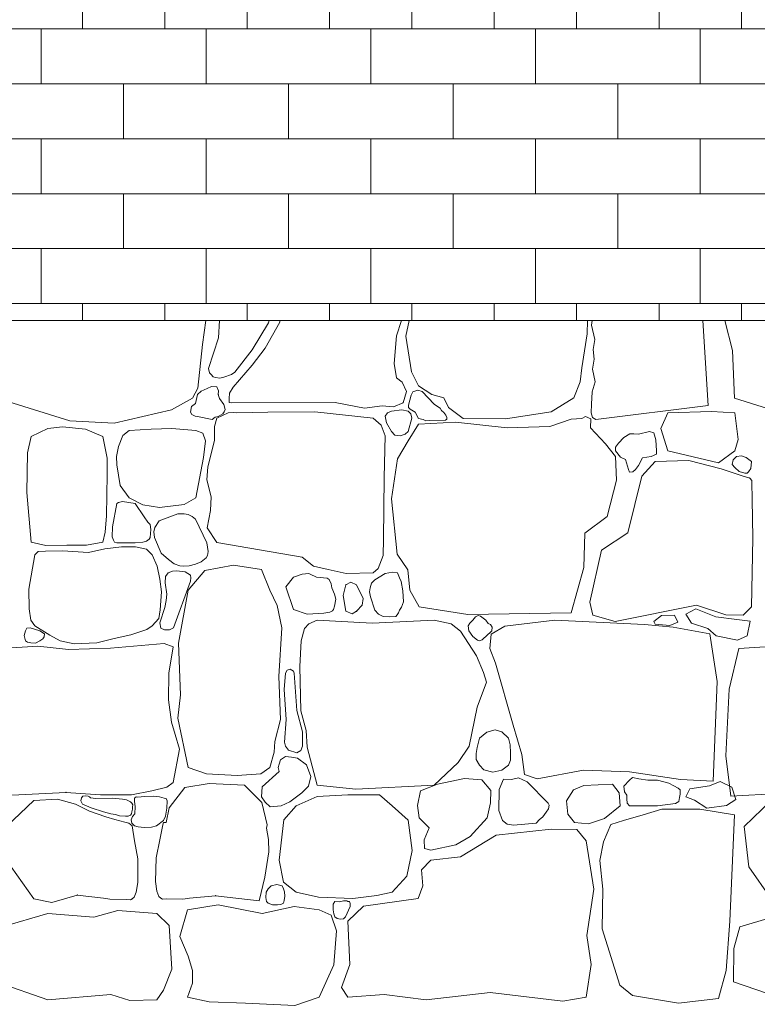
# Model space of a CAD drawing. Header units: millimetres. Extents: x 16408 to 141596, y -21057 to 26364.
# Tile 109 of 138: x 62148 to 63048, y -3564 to -2363. Entities that reach past the tile are written whole.
import ezdxf

# ---------------------------------------------------------------- set-up
doc = ezdxf.new("R2010")
doc.units = ezdxf.units.MM
doc.header["$MEASUREMENT"] = 0
doc.linetypes.add('Wipeout_Contour', pattern=[1000, 0, -1000])
doc.layers.add('0_Nr_pióra__101', color=7, linetype='Continuous', lineweight=5, true_color=0xb2b2b2)
doc.layers.add('_elementy3d_Nr_pióra__101', color=7, linetype='Continuous', lineweight=5, true_color=0xb2b2b2)
doc.layers.add('_elementy3d', color=7, linetype='Continuous')

# ---------------------------------------------------------------- blocks, each defined once
blk = doc.blocks.new('*X6')
at = {"layer": '_elementy3d_Nr_pióra__101', "color": 253, "linetype": 'Continuous', "lineweight": 5, "true_color": 0xb2b2b2}
for p, q in [((62374.9, -2730), (62370.9, -2759.6)), ((62391.4, -2730), (62390.2, -2751.2)), ((62431.3, -2766.1), (62451.4, -2733.1)), ((62465.3, -2732.1), (62447.2, -2763.8)), ((62451.4, -2733.1), (62452.1, -2730)), ((62465.4, -2730), (62465.3, -2732.1)), ((62607.7, -2748.7), (62613.8, -2730)), ((62623.2, -2730), (62619.1, -2749.2)), ((62840.3, -2746.5), (62840.7, -2730)), ((62846.5, -2730), (62845.6, -2735.7)), ((62845.6, -2735.7), (62849.6, -2753.2)), ((62987.8, -2833.7), (62981.5, -2730)), ((63017.7, -2766.7), (63008.3, -2730)), ((62604.7, -2782.7), (62607.7, -2748.7)), ((62619.1, -2749.2), (62626, -2792.6)), ((62833.8, -2787.9), (62840.3, -2746.5)), ((62370.9, -2759.6), (62365.2, -2812.6)), ((62390.2, -2751.2), (62378.2, -2788.6)), ((62849.6, -2753.2), (62847.7, -2765.4)), ((62410.3, -2793.1), (62431.3, -2766.1)), ((62447.2, -2763.8), (62431.3, -2784.7)), ((62847.7, -2765.4), (62848.8, -2777.2)), ((63020, -2824.8), (63017.7, -2766.7)), ((62431.3, -2784.7), (62408.3, -2811.4)), ((62607.4, -2800), (62604.7, -2782.7)), ((62848.8, -2777.2), (62846.6, -2789.7)), ((62378.2, -2788.6), (62379.5, -2793.9)), ((62379.5, -2793.9), (62381.6, -2796)), ((62381.6, -2796), (62383.8, -2799)), ((62396.7, -2799.3), (62406.4, -2795.9)), ((62406.4, -2795.9), (62410.3, -2793.1)), ((62626, -2792.6), (62634.4, -2809.9)), ((62831.8, -2805.2), (62833.8, -2787.9)), ((62846.6, -2789.7), (62850, -2804.9)), ((62383.8, -2799), (62386.6, -2799.6)), ((62386.6, -2799.6), (62392.2, -2800.6)), ((62392.2, -2800.6), (62396.7, -2799.3)), ((62614.4, -2805.5), (62607.4, -2800)), ((62619.6, -2816.9), (62614.4, -2805.5)), ((62634.4, -2809.9), (62650.5, -2820.6)), ((62823.9, -2824.5), (62831.8, -2805.2)), ((62850, -2804.9), (62846.5, -2817.3)), ((62365.2, -2812.6), (62358.5, -2825)), ((62364.7, -2820.6), (62362.2, -2831.4)), ((62369.3, -2816.2), (62364.7, -2820.6)), ((62376.4, -2813), (62369.3, -2816.2)), ((62381.7, -2810.8), (62376.4, -2813)), ((62388.2, -2810.9), (62381.7, -2810.8)), ((62390.3, -2815.8), (62388.2, -2810.9)), ((62390, -2820.6), (62390.3, -2815.8)), ((62391.7, -2825.5), (62390, -2820.6)), ((62403.9, -2818.9), (62403.3, -2825.2)), ((62408.3, -2811.4), (62403.9, -2818.9)), ((62615.6, -2830.5), (62619.6, -2816.9)), ((62625.4, -2821.1), (62622.2, -2833.4)), ((62627.6, -2817.4), (62625.4, -2821.1)), ((62633.6, -2815.2), (62627.6, -2817.4)), ((62638.9, -2816.8), (62633.6, -2815.2)), ((62653.4, -2832.1), (62638.9, -2816.8)), ((62650.5, -2820.6), (62665.4, -2824.5)), ((62846.5, -2817.3), (62845.5, -2832.4)), ((62208.9, -2852.7), (62120, -2824.8)), ((62358.5, -2825), (62333, -2839.1)), ((62362.2, -2831.4), (62357.5, -2835.2)), ((62396.9, -2832.5), (62391.7, -2825.5)), ((62398.4, -2838.7), (62396.9, -2832.5)), ((62403.3, -2825.2), (62403.2, -2830.1)), ((62403.2, -2830.1), (62405.8, -2830.5)), ((62405.8, -2830.5), (62532.6, -2830.2)), ((62532.6, -2830.2), (62568.6, -2837.2)), ((62568.6, -2837.2), (62589.9, -2834.2)), ((62589.9, -2834.2), (62604, -2835.7)), ((62604, -2835.7), (62615.6, -2830.5)), ((62622.2, -2833.4), (62622.4, -2836.5)), ((62656.5, -2834.4), (62653.4, -2832.1)), ((62660.8, -2837.2), (62656.5, -2834.4)), ((62665.4, -2824.5), (62671.1, -2836.2)), ((62796.2, -2841.6), (62823.9, -2824.5)), ((62845.5, -2832.4), (62844.9, -2843)), ((62850.9, -2850.8), (62987.8, -2833.7)), ((63108.9, -2852.7), (63020, -2824.8)), ((62333, -2839.1), (62263.2, -2855.4)), ((62357.5, -2835.2), (62356.1, -2841.9)), ((62356.1, -2841.9), (62358, -2845)), ((62358, -2845), (62359.3, -2845.5)), ((62359.3, -2845.5), (62362, -2846.8)), ((62402.1, -2842.7), (62388.5, -2849.5)), ((62390, -2847.1), (62395.5, -2844.1)), ((62395.5, -2844.1), (62397.3, -2841.5)), ((62397.3, -2841.5), (62398.4, -2838.7)), ((62409, -2842.3), (62402.1, -2842.7)), ((62412.3, -2842.9), (62409, -2842.3)), ((62450.7, -2841.9), (62412.3, -2842.9)), ((62507.9, -2841.6), (62450.7, -2841.9)), ((62579.2, -2849.5), (62507.9, -2841.6)), ((62596.4, -2842.7), (62593.6, -2846.7)), ((62601.5, -2840.6), (62596.4, -2842.7)), ((62614.1, -2839.3), (62601.5, -2840.6)), ((62621.6, -2840.6), (62614.1, -2839.3)), ((62625.2, -2844), (62621.6, -2840.6)), ((62622.4, -2836.5), (62624.3, -2838.2)), ((62624.3, -2838.2), (62630.4, -2841.9)), ((62626.1, -2849.4), (62625.2, -2844)), ((62630.4, -2841.9), (62634.3, -2849.9)), ((62662.3, -2839.9), (62660.8, -2837.2)), ((62665.4, -2842.6), (62662.3, -2839.9)), ((62667.7, -2845.8), (62665.4, -2842.6)), ((62668.9, -2848.5), (62667.7, -2845.8)), ((62671.1, -2836.2), (62688.7, -2849.8)), ((62740.7, -2850.3), (62796.2, -2841.6)), ((62844.9, -2843), (62846.6, -2848.6)), ((62938.6, -2843), (62930, -2862)), ((62992, -2841), (62938.6, -2843)), ((63020.3, -2843), (62992, -2841)), ((63024.4, -2875.2), (63020.3, -2843)), ((62263.2, -2855.4), (62208.9, -2852.7)), ((62362, -2846.8), (62364.7, -2847.1)), ((62364.7, -2847.1), (62382.5, -2851)), ((62382.5, -2851), (62386.4, -2848.1)), ((62388.5, -2849.5), (62385.6, -2859.5)), ((62386.4, -2848.1), (62390, -2847.1)), ((62588.8, -2858), (62579.2, -2849.5)), ((62593.8, -2871), (62588.8, -2858)), ((62593.6, -2846.7), (62595.4, -2855.1)), ((62595.4, -2855.1), (62601.5, -2865.4)), ((62621.6, -2865.4), (62626.1, -2849.4)), ((62634.4, -2856.5), (62621.6, -2877.1)), ((62634.3, -2849.9), (62639.9, -2851.1)), ((62679.5, -2854), (62634.4, -2856.5)), ((62639.9, -2851.1), (62643.2, -2852.4)), ((62643.2, -2852.4), (62648.1, -2852.1)), ((62648.1, -2852.1), (62667.5, -2851.6)), ((62667.5, -2851.6), (62669, -2850.4)), ((62669, -2850.4), (62668.9, -2848.5)), ((62742.4, -2861.2), (62679.5, -2854)), ((62688.7, -2849.8), (62740.7, -2850.3)), ((62820.7, -2850.5), (62794.7, -2859.5)), ((62833.8, -2849.7), (62820.7, -2850.5)), ((62838.2, -2847.4), (62833.8, -2849.7)), ((62844.6, -2850.1), (62838.2, -2847.4)), ((62844.2, -2861.2), (62844.6, -2850.1)), ((62846.6, -2848.6), (62850.9, -2850.8)), ((62182, -2862), (62161.7, -2871.6)), ((62200.2, -2859.9), (62182, -2862)), ((62228, -2862.7), (62200.2, -2859.9)), ((62249.4, -2871.6), (62228, -2862.7)), ((62273.7, -2870.3), (62268.2, -2884)), ((62281.2, -2864.5), (62273.7, -2870.3)), ((62308.1, -2862.7), (62281.2, -2864.5)), ((62333.4, -2861.8), (62308.1, -2862.7)), ((62362.6, -2864.5), (62333.4, -2861.8)), ((62371.3, -2867.7), (62362.6, -2864.5)), ((62374.5, -2876.9), (62371.3, -2867.7)), ((62385.6, -2859.5), (62385.3, -2876.6)), ((62601.5, -2865.4), (62605.5, -2870)), ((62605.5, -2870), (62612, -2870.7)), ((62612, -2870.7), (62618.1, -2868.8)), ((62618.1, -2868.8), (62621.6, -2865.4)), ((62794.7, -2859.5), (62742.4, -2861.2)), ((62862.6, -2880.8), (62844.2, -2861.2)), ((62892.4, -2868.4), (62885.1, -2873)), ((62897, -2868.3), (62892.4, -2868.4)), ((62902.7, -2868.9), (62897, -2868.3)), ((62916.1, -2865.4), (62902.7, -2868.9)), ((62921.7, -2867.3), (62916.1, -2865.4)), ((62923.9, -2875.6), (62921.7, -2867.3)), ((62930, -2862), (62938.6, -2889.1)), ((62161.7, -2871.6), (62157.4, -2891.7)), ((62254.6, -2898.3), (62249.4, -2871.6)), ((62372.1, -2897.5), (62374.5, -2876.9)), ((62385.3, -2876.6), (62377.2, -2908.7)), ((62592.5, -2921.5), (62593.8, -2871)), ((62621.6, -2877.1), (62608.7, -2898.8)), ((62874.9, -2895.9), (62862.6, -2880.8)), ((62878.4, -2879.7), (62874.9, -2884.9)), ((62885.1, -2873), (62878.4, -2879.7)), ((62924.8, -2889.2), (62923.9, -2875.6)), ((63020.3, -2889.1), (63024.4, -2875.2)), ((62157.4, -2891.7), (62156.4, -2940.2)), ((62268.2, -2884), (62266.1, -2896)), ((62874.9, -2884.9), (62874.9, -2889.1)), ((62874.9, -2889.1), (62880.8, -2896.7)), ((62918.3, -2895.9), (62924.6, -2893.3)), ((62924.6, -2893.3), (62924.8, -2889.2)), ((62938.6, -2889.1), (63000.5, -2903.8)), ((63000.5, -2903.8), (63020.3, -2889.1)), ((62254.4, -2918.1), (62254.6, -2898.3)), ((62266.1, -2896), (62266.3, -2906.2)), ((62266.3, -2906.2), (62270.4, -2931.3)), ((62362.6, -2946.4), (62372.1, -2897.5)), ((62608.7, -2898.8), (62601.5, -2947.6)), ((62875.9, -2924.8), (62874.9, -2895.9)), ((62880.8, -2896.7), (62886.8, -2899.7)), ((62886.8, -2899.7), (62890.5, -2912)), ((62902.8, -2907.1), (62907.7, -2897.7)), ((62923, -2902.3), (62907.1, -2920.1)), ((62907.7, -2897.7), (62918.3, -2895.9)), ((62964.1, -2900.8), (62923, -2902.3)), ((63003.7, -2911), (62964.1, -2900.8)), ((63017.2, -2905.8), (63018.2, -2900)), ((63020.3, -2909.6), (63017.2, -2905.8)), ((63018.2, -2900), (63022.6, -2896)), ((63022.6, -2896), (63028.6, -2895.2)), ((63028.6, -2895.2), (63034.2, -2897.2)), ((63034.2, -2897.2), (63040.8, -2902.3)), ((63040.8, -2902.3), (63039.7, -2910.8)), ((62253.7, -2968.3), (62254.4, -2918.1)), ((62377.2, -2908.7), (62376.1, -2924.4)), ((62890.5, -2912), (62891.9, -2915.3)), ((62891.9, -2915.3), (62895.8, -2914.8)), ((62895.8, -2914.8), (62899.3, -2912.1)), ((62899.3, -2912.1), (62902.8, -2907.1)), ((63030.5, -2920.1), (63003.7, -2911)), ((63025.8, -2914.2), (63020.3, -2909.6)), ((63032.5, -2916.6), (63025.8, -2914.2)), ((63035.5, -2916.3), (63032.5, -2916.6)), ((63037.1, -2914.6), (63035.5, -2916.3)), ((63039.7, -2910.8), (63037.1, -2914.6)), ((62376.1, -2924.4), (62381.6, -2945.4)), ((62591.8, -2996.8), (62592.5, -2921.5)), ((62864.8, -2969.2), (62875.9, -2924.8)), ((62907.1, -2920.1), (62889.8, -2989)), ((63038.5, -2922.4), (63030.5, -2920.1)), ((63041.1, -2925.4), (63038.5, -2922.4)), ((63041.1, -2927.8), (63041.1, -2925.4)), ((63041.4, -2948.1), (63041.1, -2927.8)), ((62156.4, -2940.2), (62161.7, -3000.4)), ((62270.4, -2931.3), (62281.2, -2946.4)), ((62266.3, -2953.6), (62261, -2982)), ((62268.2, -2952.3), (62266.3, -2953.6)), ((62273.3, -2950.9), (62268.2, -2952.3)), ((62288.9, -2953.6), (62273.3, -2950.9)), ((62281.2, -2946.4), (62298, -2955)), ((62299.5, -2969.6), (62288.9, -2953.6)), ((62318.5, -2958.3), (62348.6, -2954.7)), ((62348.6, -2954.7), (62362.6, -2946.4)), ((62381.6, -2945.4), (62380.7, -2961.8)), ((62601.5, -2947.6), (62608.4, -3015.2)), ((63042.4, -2995.9), (63041.4, -2948.1)), ((62298, -2955), (62318.5, -2958.3)), ((62340.9, -2966.2), (62317.9, -2974.6)), ((62348.5, -2965.9), (62340.9, -2966.2)), ((62353.3, -2967), (62348.5, -2965.9)), ((62380.7, -2961.8), (62376.4, -2983.3)), ((62252.2, -2988.4), (62253.7, -2968.3)), ((62304.1, -2976.1), (62299.5, -2969.6)), ((62306.9, -2979.2), (62304.1, -2976.1)), ((62317.9, -2974.6), (62312.6, -2982.7)), ((62358.4, -2969.2), (62353.3, -2967)), ((62362.5, -2972.6), (62358.4, -2969.2)), ((62376, -3001.2), (62362.5, -2972.6)), ((62837.3, -2989.5), (62864.8, -2969.2)), ((62249.4, -3000.4), (62252.2, -2988.4)), ((62261, -2982), (62260.8, -2994.1)), ((62307.8, -2985.2), (62306.9, -2979.2)), ((62307, -2995), (62307.8, -2985.2)), ((62312.6, -2982.7), (62311.4, -2988.1)), ((62311.4, -2988.1), (62312.3, -2994.8)), ((62376.4, -2983.3), (62388.5, -3001.1)), ((62836.3, -3031.3), (62837.3, -2989.5)), ((62889.8, -2989), (62857.6, -3010.5)), ((62161.7, -3000.4), (62179.9, -3004.5)), ((62229.5, -3004.1), (62249.4, -3000.4)), ((62260.8, -2994.1), (62262.3, -2998.3)), ((62262.3, -2998.3), (62263.3, -3000.7)), ((62263.3, -3000.7), (62266.3, -3001.2)), ((62266.3, -3001.2), (62288.9, -3001.2)), ((62288.9, -3001.2), (62298.2, -3000.5)), ((62298.2, -3000.5), (62302.6, -2999.4)), ((62302.6, -2999.4), (62305.8, -2997)), ((62305.8, -2997), (62307, -2995)), ((62312.3, -2994.8), (62320.6, -3014)), ((62377.7, -3012.1), (62376, -3001.2)), ((62388.5, -3001.1), (62492.5, -3018.8)), ((62591.3, -3016.9), (62591.8, -2996.8)), ((63040.9, -3079.4), (63042.4, -2995.9)), ((62170.2, -3011.9), (62166.4, -3016.1)), ((62179.2, -3011.6), (62170.2, -3011.9)), ((62200, -3011.3), (62179.2, -3011.6)), ((62179.9, -3004.5), (62205.4, -3004.2)), ((62231.8, -3013.3), (62200, -3011.3)), ((62205.4, -3004.2), (62229.5, -3004.1)), ((62251.8, -3008.9), (62231.8, -3013.3)), ((62272.2, -3006.1), (62251.8, -3008.9)), ((62289.2, -3006.4), (62272.2, -3006.1)), ((62302.4, -3009.3), (62289.2, -3006.4)), ((62309.6, -3016.1), (62302.4, -3009.3)), ((62320.6, -3014), (62329.5, -3021.6)), ((62377.1, -3016.8), (62377.7, -3012.1)), ((62857.6, -3010.5), (62843.5, -3073.7)), ((62166.4, -3016.1), (62159.1, -3058)), ((62315.4, -3029.8), (62309.6, -3016.1)), ((62329.5, -3021.6), (62336.4, -3027)), ((62362.2, -3027.5), (62369.4, -3024.4)), ((62369.4, -3024.4), (62375.4, -3019.5)), ((62375.4, -3019.5), (62377.1, -3016.8)), ((62492.5, -3018.8), (62506.3, -3029.7)), ((62585.3, -3032.7), (62591.3, -3016.9)), ((62608.4, -3015.2), (62621.3, -3034.3)), ((62318.8, -3045.8), (62315.4, -3029.8)), ((62329, -3038.2), (62325.9, -3042.5)), ((62334.3, -3036), (62329, -3038.2)), ((62339, -3035.4), (62334.3, -3036)), ((62336.4, -3027), (62343.2, -3029.5)), ((62349.6, -3036.6), (62339, -3035.4)), ((62343.2, -3029.5), (62347.4, -3029.9)), ((62347.4, -3029.9), (62354.6, -3029.3)), ((62356.4, -3041), (62349.6, -3036.6)), ((62373.9, -3035.1), (62353.3, -3059.3)), ((62354.6, -3029.3), (62362.2, -3027.5)), ((62408.6, -3028.6), (62373.9, -3035.1)), ((62442.7, -3034.1), (62408.6, -3028.6)), ((62452.9, -3059.3), (62442.7, -3034.1)), ((62506.3, -3029.7), (62524.1, -3033.9)), ((62524.1, -3033.9), (62546.1, -3038.9)), ((62546.1, -3038.9), (62579.2, -3037.8)), ((62579.2, -3037.8), (62585.3, -3032.7)), ((62602.7, -3037), (62593.9, -3039)), ((62608.9, -3037.9), (62602.7, -3037)), ((62611.4, -3044), (62608.9, -3037.9)), ((62621.3, -3034.3), (62623.8, -3059.3)), ((62820.7, -3086.8), (62836.3, -3031.3)), ((62320.7, -3061), (62318.8, -3045.8)), ((62325.9, -3042.5), (62325.2, -3050.2)), ((62325.2, -3050.2), (62327.5, -3064.2)), ((62335.5, -3105.1), (62356.3, -3048.1)), ((62356.3, -3048.1), (62356.7, -3043.9)), ((62356.7, -3043.9), (62356.4, -3041)), ((62481.9, -3043.2), (62472.7, -3054.9)), ((62492.4, -3039.6), (62481.9, -3043.2)), ((62500.4, -3039), (62492.4, -3039.6)), ((62502.2, -3039.8), (62500.4, -3039)), ((62510.1, -3043.2), (62502.2, -3039.8)), ((62523, -3044.7), (62510.1, -3043.2)), ((62525.5, -3046), (62523, -3044.7)), ((62527.8, -3051.4), (62525.5, -3046)), ((62551.9, -3049.4), (62545.8, -3052.6)), ((62558.9, -3052.6), (62551.9, -3049.4)), ((62577.1, -3050.7), (62575.6, -3056.1)), ((62581.2, -3046.5), (62577.1, -3050.7)), ((62593.9, -3039), (62581.2, -3046.5)), ((62613.2, -3048.6), (62611.4, -3044)), ((62615.3, -3059.9), (62613.2, -3048.6)), ((62159.1, -3058), (62159.5, -3081.8)), ((62319.1, -3083.1), (62320.7, -3061)), ((62353.3, -3059.3), (62341.7, -3123.7)), ((62462.1, -3077.9), (62452.9, -3059.3)), ((62472.7, -3054.9), (62481.9, -3082.6)), ((62528.7, -3056.1), (62527.8, -3051.4)), ((62531.8, -3064.2), (62528.7, -3056.1)), ((62545.8, -3052.6), (62542.6, -3065.8)), ((62566.8, -3069.5), (62558.9, -3052.6)), ((62575.6, -3056.1), (62574.8, -3061.3)), ((62574.8, -3061.3), (62575.7, -3067.3)), ((62615.9, -3073.2), (62615.3, -3059.9)), ((62623.8, -3059.3), (62635.4, -3079.6)), ((62326.4, -3071.6), (62324.8, -3080.2)), ((62327.5, -3064.2), (62326.4, -3071.6)), ((62533.4, -3070.2), (62531.8, -3064.2)), ((62532.1, -3078.6), (62533.4, -3070.2)), ((62542.6, -3065.8), (62545.8, -3084.8)), ((62565.6, -3077.4), (62566.8, -3069.5)), ((62575.7, -3067.3), (62581.2, -3083.6)), ((62613.6, -3079.8), (62615.9, -3073.2)), ((62843.5, -3073.7), (62847.2, -3089.8)), ((62159.5, -3081.8), (62161.5, -3095.7)), ((62317.5, -3093.6), (62319.1, -3083.1)), ((62324.8, -3080.2), (62318.7, -3099)), ((62467.8, -3105.1), (62462.1, -3077.9)), ((62481.9, -3082.6), (62498.7, -3088.3)), ((62519, -3087.1), (62526.2, -3085.8)), ((62526.2, -3085.8), (62529.6, -3084.5)), ((62529.6, -3084.5), (62530.7, -3082.6)), ((62530.7, -3082.6), (62532.1, -3078.6)), ((62545.8, -3084.8), (62553.6, -3088.1)), ((62553.6, -3088.1), (62558.9, -3084.8)), ((62558.9, -3084.8), (62565.6, -3077.4)), ((62581.2, -3083.6), (62585.8, -3088.6)), ((62610.2, -3086.9), (62611.4, -3083.6)), ((62611.4, -3083.6), (62613.6, -3079.8)), ((62635.4, -3079.6), (62694.6, -3088.8)), ((62694.6, -3088.8), (62820.7, -3086.8)), ((62874.4, -3097.2), (62973.5, -3077.4)), ((62972.6, -3082.1), (62960.5, -3088.3)), ((62997.3, -3091.6), (62972.6, -3082.1)), ((62973.5, -3077.4), (63009.2, -3089.3)), ((63030.5, -3089.8), (63040.9, -3079.4)), ((62161.5, -3095.7), (62166.4, -3102.6)), ((62309.6, -3102.6), (62317.5, -3093.6)), ((62498.7, -3088.3), (62519, -3087.1)), ((62510.6, -3095.7), (62500.7, -3100.2)), ((62578, -3099.5), (62510.6, -3095.7)), ((62653.4, -3095.7), (62578, -3099.5)), ((62585.8, -3088.6), (62591.1, -3091.4)), ((62591.1, -3091.4), (62598.5, -3091.5)), ((62598.5, -3091.5), (62606.7, -3091.3)), ((62606.7, -3091.3), (62608.4, -3089.3)), ((62608.4, -3089.3), (62610.2, -3086.9)), ((62674.1, -3100.2), (62653.4, -3095.7)), ((62700.6, -3095.7), (62697, -3099.4)), ((62703.9, -3091.5), (62700.6, -3095.7)), ((62707.1, -3090.1), (62703.9, -3091.5)), ((62710.2, -3090.8), (62707.1, -3090.1)), ((62716.7, -3095.7), (62710.2, -3090.8)), ((62719.4, -3099.7), (62716.7, -3095.7)), ((62800.9, -3095.7), (62739.7, -3102.9)), ((62910.1, -3101.2), (62800.9, -3095.7)), ((62847.2, -3089.8), (62874.4, -3097.2)), ((62921.7, -3097.5), (62930.8, -3090.1)), ((62923.2, -3100.7), (62921.7, -3097.5)), ((62930.8, -3090.1), (62946.7, -3089.5)), ((62950.8, -3098.3), (62941.1, -3102.2)), ((62946.7, -3089.5), (62950.8, -3098.3)), ((62960.5, -3088.3), (62967.6, -3099.5)), ((63022.7, -3095.1), (62997.3, -3091.6)), ((63009.2, -3089.3), (63030.5, -3089.8)), ((63039.1, -3096.9), (63022.7, -3095.1)), ((63035.3, -3114.8), (63039.1, -3096.9)), ((62154.9, -3108.7), (62153.2, -3114.3)), ((62156.6, -3105.7), (62154.9, -3108.7)), ((62160.6, -3105), (62156.6, -3105.7)), ((62172.3, -3108.7), (62160.6, -3105)), ((62166.4, -3102.6), (62184.7, -3114.2)), ((62177.9, -3112.4), (62172.3, -3108.7)), ((62283.5, -3113.6), (62303, -3107.3)), ((62303, -3107.3), (62309.6, -3102.6)), ((62318.7, -3099), (62320.1, -3105.4)), ((62320.1, -3105.4), (62324.4, -3107.7)), ((62324.4, -3107.7), (62330.5, -3107.4)), ((62330.5, -3107.4), (62335.5, -3105.1)), ((62464, -3164.3), (62467.8, -3105.1)), ((62495.5, -3106.1), (62491.3, -3121)), ((62500.7, -3100.2), (62495.5, -3106.1)), ((62685.5, -3109.1), (62674.1, -3100.2)), ((62705, -3139.1), (62685.5, -3109.1)), ((62697, -3099.4), (62694.9, -3102.7)), ((62694.9, -3102.7), (62696, -3108.9)), ((62696, -3108.9), (62700.6, -3115.6)), ((62716.7, -3115.6), (62723.7, -3108.7)), ((62722.4, -3101.2), (62719.4, -3099.7)), ((62724.3, -3104.4), (62722.4, -3101.2)), ((62739.7, -3102.9), (62723.1, -3112.8)), ((62723.7, -3108.7), (62724.3, -3104.4)), ((62945, -3104.4), (62910.1, -3101.2)), ((62941.1, -3102.2), (62923.2, -3100.7)), ((62989.8, -3112.3), (62945, -3104.4)), ((62967.6, -3099.5), (62987.3, -3106)), ((62987.3, -3106), (62997.6, -3114.8)), ((62153.2, -3114.3), (62154.9, -3120.9)), ((62154.9, -3120.9), (62157.3, -3122.6)), ((62157.3, -3122.6), (62161.3, -3123.5)), ((62167.2, -3123.8), (62172.3, -3120.9)), ((62172.3, -3120.9), (62176, -3118.7)), ((62176, -3118.7), (62177.6, -3116)), ((62177.6, -3116), (62177.9, -3112.4)), ((62184.7, -3114.2), (62197, -3120.9)), ((62197, -3120.9), (62214.1, -3124.8)), ((62242, -3123.3), (62262.9, -3118.1)), ((62262.9, -3118.1), (62283.5, -3113.6)), ((62491.3, -3121), (62489.6, -3152.2)), ((62700.6, -3115.6), (62706.2, -3120)), ((62706.2, -3120), (62709, -3120.8)), ((62709, -3120.8), (62711.9, -3119.9)), ((62711.9, -3119.9), (62714, -3117.8)), ((62714, -3117.8), (62716.7, -3115.6)), ((62723.1, -3112.8), (62721.4, -3130.4)), ((62998.8, -3170.5), (62989.8, -3112.3)), ((62997.6, -3114.8), (63023.5, -3120.1)), ((63023.5, -3120.1), (63035.3, -3114.8)), ((62169.9, -3127.4), (62125.1, -3130.1)), ((62161.3, -3123.5), (62167.2, -3123.8)), ((62207.2, -3131.6), (62169.9, -3127.4)), ((62258.8, -3129.9), (62207.2, -3131.6)), ((62214.1, -3124.8), (62242, -3123.3)), ((62324, -3124.2), (62258.8, -3129.9)), ((62334.9, -3128.3), (62324, -3124.2)), ((62329.8, -3160.4), (62334.9, -3128.3)), ((62341.7, -3123.7), (62344.2, -3186.9)), ((62721.4, -3130.4), (62728.4, -3148)), ((63025.1, -3130.1), (63013.4, -3179.9)), ((63069.9, -3127.4), (63025.1, -3130.1)), ((62713.7, -3159.4), (62705, -3139.1)), ((62474.1, -3156.9), (62472.2, -3160.4)), ((62478, -3155.5), (62474.1, -3156.9)), ((62481.8, -3158), (62478, -3155.5)), ((62482.9, -3160.4), (62481.8, -3158)), ((62489.6, -3152.2), (62490.8, -3206.5)), ((62728.4, -3148), (62749.9, -3223.8)), ((62329.3, -3192.9), (62329.8, -3160.4)), ((62466, -3216.9), (62464, -3164.3)), ((62472.2, -3160.4), (62470.4, -3180.5)), ((62486, -3205.8), (62482.9, -3160.4)), ((62717.2, -3171.3), (62713.7, -3159.4)), ((62994.1, -3292.1), (62998.8, -3170.5)), ((62470.4, -3180.5), (62473.1, -3217.1)), ((62705.8, -3201.7), (62717.2, -3171.3)), ((63013.4, -3179.9), (63009.5, -3261.3)), ((62333.1, -3220.1), (62329.3, -3192.9)), ((62344.2, -3186.9), (62340.7, -3215.4)), ((62492.8, -3231.9), (62486, -3205.8)), ((62490.8, -3206.5), (62497.5, -3230.2)), ((62696.4, -3249.3), (62705.8, -3201.7)), ((62340.7, -3215.4), (62353.3, -3275.3)), ((62459.3, -3243.9), (62466, -3216.9)), ((62473.1, -3217.1), (62471, -3244.7)), ((62337.3, -3235.3), (62333.1, -3220.1)), ((62497.5, -3230.2), (62498.7, -3250.8)), ((62727.9, -3229.4), (62717.6, -3232.3)), ((62736.1, -3231.9), (62727.9, -3229.4)), ((62749.9, -3223.8), (62760.3, -3259.5)), ((62342.6, -3253.3), (62337.3, -3235.3)), ((62492.7, -3249.3), (62492.8, -3231.9)), ((62708.9, -3239.5), (62706.1, -3251.1)), ((62717.6, -3232.3), (62708.9, -3239.5)), ((62744.1, -3239.5), (62736.1, -3231.9)), ((62746.4, -3248), (62744.1, -3239.5)), ((62334.9, -3293.6), (62342.6, -3253.3)), ((62458.1, -3256.7), (62459.3, -3243.9)), ((62471, -3244.7), (62472.2, -3249.3)), ((62472.2, -3249.3), (62475.9, -3254.4)), ((62475.9, -3254.4), (62485.9, -3257.5)), ((62485.9, -3257.5), (62491, -3254.9)), ((62491, -3254.9), (62492.7, -3249.3)), ((62498.7, -3250.8), (62510.6, -3297.1)), ((62683, -3269.4), (62696.4, -3249.3)), ((62706.1, -3251.1), (62704.9, -3258.4)), ((62746.7, -3257.4), (62746.4, -3248)), ((62452.9, -3275.3), (62458.1, -3256.7)), ((62466.2, -3266), (62464.4, -3271.4)), ((62472.2, -3262), (62466.2, -3266)), ((62479.6, -3262.9), (62472.2, -3262)), ((62486.6, -3264), (62479.6, -3262.9)), ((62497.7, -3272.3), (62486.6, -3264)), ((62704.9, -3258.4), (62704.8, -3265.9)), ((62704.8, -3265.9), (62708.9, -3272.6)), ((62744.1, -3272.6), (62746.7, -3266.4)), ((62746.7, -3266.4), (62746.7, -3257.4)), ((62760.3, -3259.5), (62763.7, -3284)), ((63009.5, -3261.3), (63015.5, -3310.3)), ((62353.3, -3275.3), (62375.6, -3283)), ((62442, -3283), (62452.9, -3275.3)), ((62464.4, -3271.4), (62463, -3275.6)), ((62463, -3275.6), (62464.4, -3280.5)), ((62503, -3286.3), (62497.7, -3272.3)), ((62653.4, -3297.1), (62683, -3269.4)), ((62708.9, -3272.6), (62714.1, -3278.2)), ((62714.1, -3278.2), (62725.2, -3281)), ((62725.2, -3281), (62735.9, -3278.9)), ((62735.9, -3278.9), (62744.1, -3272.6)), ((62779.3, -3289.2), (62835.8, -3278.8)), ((62835.8, -3278.8), (62892, -3280.8)), ((62375.6, -3283), (62413.3, -3285.2)), ((62413.3, -3285.2), (62442, -3283)), ((62464.4, -3280.5), (62443.6, -3299)), ((62500.2, -3298.4), (62503, -3286.3)), ((62690.4, -3288.9), (62657.5, -3295.9)), ((62711.5, -3290.7), (62690.4, -3288.9)), ((62722.6, -3303.5), (62711.5, -3290.7)), ((62738.2, -3289.9), (62732.7, -3302.3)), ((62747.9, -3290.3), (62738.2, -3289.9)), ((62756.6, -3288), (62747.9, -3290.3)), ((62767, -3293.1), (62756.6, -3288)), ((62763.7, -3284), (62779.3, -3289.2)), ((62892, -3290.9), (62885.1, -3298.1)), ((62892, -3280.8), (62954.2, -3290.2)), ((62895.6, -3287.5), (62892, -3290.9)), ((62903.4, -3289.4), (62895.6, -3287.5)), ((62914.1, -3291.1), (62903.4, -3289.4)), ((62926.2, -3290.9), (62914.1, -3291.1)), ((62939.9, -3294.5), (62926.2, -3290.9)), ((62954.2, -3290.2), (62994.1, -3292.1)), ((62309.1, -3304), (62327.3, -3299.6)), ((62327.3, -3299.6), (62334.9, -3293.6)), ((62330.2, -3324.5), (62349.1, -3299.8)), ((62349.1, -3299.8), (62379.1, -3295.1)), ((62379.1, -3295.1), (62422.2, -3297.1)), ((62422.2, -3297.1), (62443.2, -3318.1)), ((62443.6, -3299), (62443, -3311.2)), ((62492.2, -3306.2), (62500.2, -3298.4)), ((62510.6, -3297.1), (62557.9, -3302.1)), ((62557.9, -3302.1), (62653.4, -3297.1)), ((62657.5, -3295.9), (62636.9, -3304)), ((62732.7, -3302.3), (62732.3, -3327.8)), ((62792.7, -3318.9), (62767, -3293.1)), ((62823.4, -3302.8), (62815.1, -3316.2)), ((62836.3, -3297.3), (62823.4, -3302.8)), ((62871, -3295.9), (62836.3, -3297.3)), ((62879.1, -3306.5), (62871, -3295.9)), ((62885.1, -3298.1), (62885.7, -3305.2)), ((62945.8, -3297.8), (62939.9, -3294.5)), ((62951.4, -3300.5), (62945.8, -3297.8)), ((62953.5, -3302.9), (62951.4, -3300.5)), ((62953.5, -3308), (62953.5, -3302.9)), ((62960.6, -3311.2), (62965.3, -3301.4)), ((62965.3, -3301.4), (62989.5, -3297.8)), ((62989.5, -3297.8), (63002.5, -3292.4)), ((63002.5, -3292.4), (63016.9, -3299.6)), ((63016.9, -3299.6), (63021.6, -3314.4)), ((62115.5, -3310.3), (62204.2, -3305.8)), ((62194.1, -3314.2), (62164.9, -3315.8)), ((62215.9, -3320.1), (62194.1, -3314.2)), ((62204.2, -3305.8), (62246.4, -3309)), ((62223.2, -3312.4), (62222.6, -3316.3)), ((62225, -3310.3), (62223.2, -3312.4)), ((62228.6, -3310), (62225, -3310.3)), ((62231.2, -3310.5), (62228.6, -3310)), ((62233.1, -3311.4), (62231.2, -3310.5)), ((62234.2, -3312.6), (62233.1, -3311.4)), ((62240.6, -3313.1), (62234.2, -3312.6)), ((62260.5, -3313), (62240.6, -3313.1)), ((62246.4, -3309), (62284.1, -3309)), ((62273.3, -3314.2), (62260.5, -3313)), ((62278.3, -3315), (62273.3, -3314.2)), ((62282.9, -3317.2), (62278.3, -3315)), ((62284.1, -3309), (62309.1, -3304)), ((62288, -3313), (62287.8, -3316.8)), ((62289.8, -3311.3), (62288, -3313)), ((62292.1, -3311.5), (62289.8, -3311.3)), ((62300, -3310.9), (62292.1, -3311.5)), ((62311.2, -3310.4), (62300, -3310.9)), ((62318.5, -3311.1), (62311.2, -3310.4)), ((62324, -3313), (62318.5, -3311.1)), ((62326.4, -3313.4), (62324, -3313)), ((62327.6, -3316), (62326.4, -3313.4)), ((62443, -3311.2), (62447.3, -3317.8)), ((62477.6, -3317.5), (62492.2, -3306.2)), ((62510.6, -3310.7), (62485.3, -3322.4)), ((62548.2, -3308.7), (62510.6, -3310.7)), ((62586.9, -3309), (62548.2, -3308.7)), ((62602.2, -3322.4), (62586.9, -3309)), ((62636.9, -3304), (62633.2, -3322)), ((62722.4, -3318.4), (62722.6, -3303.5)), ((62880.5, -3322.1), (62879.1, -3306.5)), ((62885.7, -3305.2), (62888.6, -3309.4)), ((62888.6, -3309.4), (62888.5, -3313.7)), ((62888.5, -3313.7), (62889, -3318.8)), ((62951.9, -3316.8), (62953, -3311.9)), ((62953, -3311.9), (62953.5, -3308)), ((62971, -3315.5), (62960.6, -3311.2)), ((63021.6, -3314.4), (63010.4, -3322)), ((63015.5, -3310.3), (63104.2, -3305.8)), ((62164.9, -3315.8), (62131.6, -3347.5)), ((62233, -3328.9), (62215.9, -3320.1)), ((62222.6, -3316.3), (62224.3, -3320.1)), ((62224.3, -3320.1), (62235, -3324.6)), ((62235, -3324.6), (62250.1, -3329.4)), ((62284.8, -3318.9), (62282.9, -3317.2)), ((62284.7, -3329.6), (62285.4, -3326.3)), ((62285.9, -3321.1), (62284.8, -3318.9)), ((62285.4, -3326.3), (62285.6, -3323.6)), ((62285.6, -3323.6), (62285.9, -3321.1)), ((62287.8, -3316.8), (62288.9, -3322.9)), ((62288.9, -3322.9), (62288.3, -3331.9)), ((62325.6, -3335), (62327.2, -3325)), ((62326.4, -3342.4), (62330.2, -3324.5)), ((62327.2, -3325), (62327.6, -3316)), ((62443.2, -3318.1), (62449.6, -3345.5)), ((62447.3, -3317.8), (62453.3, -3323.4)), ((62453.3, -3323.4), (62467, -3322.4)), ((62467, -3322.4), (62477.6, -3317.5)), ((62485.3, -3322.4), (62470.2, -3339.5)), ((62621.6, -3339.7), (62602.2, -3322.4)), ((62633.2, -3322), (62635.2, -3337)), ((62718.1, -3336.8), (62722.4, -3318.4)), ((62790.2, -3329.9), (62793.1, -3325.7)), ((62793.7, -3321.5), (62792.7, -3318.9)), ((62793.1, -3325.7), (62793.7, -3321.5)), ((62815.1, -3316.2), (62816.7, -3332.3)), ((62861.3, -3337.5), (62880.5, -3322.1)), ((62889, -3318.8), (62892, -3322.1)), ((62892, -3322.1), (62926.2, -3322.1)), ((62931.4, -3326.3), (62908.6, -3333.3)), ((62926.2, -3322.1), (62948, -3319.4)), ((62954.4, -3326.3), (62931.4, -3326.3)), ((62948, -3319.4), (62951.9, -3316.8)), ((62977.5, -3326.3), (62954.4, -3326.3)), ((62986.2, -3324.9), (62971, -3315.5)), ((63020.1, -3333.4), (62977.5, -3326.3)), ((63010.4, -3322), (62986.2, -3324.9)), ((63064.9, -3315.8), (63031.6, -3347.5)), ((62253, -3335.7), (62233, -3328.9)), ((62250.1, -3329.4), (62259.1, -3331.9)), ((62264, -3339.1), (62253, -3335.7)), ((62259.1, -3331.9), (62264.8, -3332.8)), ((62275.9, -3342.2), (62264, -3339.1)), ((62264.8, -3332.8), (62269.4, -3334.4)), ((62269.4, -3334.4), (62276.9, -3335)), ((62276.9, -3335), (62280.3, -3334.7)), ((62280.3, -3334.7), (62282.9, -3333.5)), ((62282.9, -3333.5), (62284.2, -3331.9)), ((62285.4, -3335.3), (62283.8, -3339.2)), ((62284.2, -3331.9), (62284.7, -3329.6)), ((62288.3, -3331.9), (62285.4, -3335.3)), ((62323.2, -3340), (62325.6, -3335)), ((62635.2, -3337), (62647.6, -3349.1)), ((62697.6, -3359.5), (62718.1, -3336.8)), ((62732.3, -3327.8), (62736.8, -3340.3)), ((62778.1, -3343.2), (62781.9, -3339)), ((62781.8, -3339.2), (62786, -3335.5)), ((62786, -3335.5), (62790.2, -3329.9)), ((62816.7, -3332.3), (62824.7, -3342.4)), ((62841.7, -3344.2), (62861.3, -3337.5)), ((62908.6, -3333.3), (62884.6, -3340.2)), ((63014.4, -3463), (63020.1, -3333.4)), ((62280.9, -3343.2), (62275.9, -3342.2)), ((62284.9, -3346.5), (62280.9, -3343.2)), ((62283.8, -3339.2), (62284.6, -3343.5)), ((62284.6, -3343.5), (62288, -3346.5)), ((62288, -3364.9), (62284.9, -3346.5)), ((62288, -3346.5), (62292.4, -3347.8)), ((62292.4, -3347.8), (62299.5, -3348.5)), ((62299.5, -3348.5), (62308.7, -3348.3)), ((62308.7, -3348.3), (62314.8, -3346.5)), ((62314.8, -3346.5), (62323.2, -3340)), ((62318.8, -3363.8), (62322.4, -3345.5)), ((62322.4, -3345.5), (62323.4, -3342.7)), ((62323.4, -3342.7), (62326.4, -3342.4)), ((62449.6, -3345.5), (62449.1, -3349.3)), ((62449.1, -3349.3), (62451.5, -3363.4)), ((62470.2, -3339.5), (62464.3, -3388.7)), ((62626.8, -3376.6), (62621.6, -3339.7)), ((62647.6, -3349.1), (62641.4, -3363.7)), ((62796.4, -3350.6), (62729.1, -3358)), ((62736.8, -3340.3), (62742.5, -3344.5)), ((62742.5, -3344.5), (62750.4, -3345.9)), ((62750.4, -3345.9), (62778.1, -3343.2)), ((62827.4, -3351.1), (62796.4, -3350.6)), ((62824.7, -3342.4), (62841.7, -3344.2)), ((62838.8, -3364.9), (62827.4, -3351.1)), ((62869.2, -3344.8), (62860.2, -3366.3)), ((62884.6, -3340.2), (62869.2, -3344.8)), ((63031.6, -3347.5), (63037.5, -3396.5)), ((62679.8, -3369.7), (62697.6, -3359.5)), ((62729.1, -3358), (62685.7, -3384.3)), ((62292, -3387), (62288, -3364.9)), ((62314.2, -3385.8), (62318.8, -3363.8)), ((62451.5, -3363.4), (62451.6, -3378.2)), ((62641.4, -3363.7), (62641.6, -3374.1)), ((62641.6, -3374.1), (62649.6, -3376.4)), ((62649.6, -3376.4), (62679.8, -3369.7)), ((62848.4, -3423.9), (62838.8, -3364.9)), ((62860.2, -3366.3), (62855.6, -3388.9)), ((62292, -3415.8), (62292, -3387)), ((62313.4, -3414.7), (62314.2, -3385.8)), ((62451.6, -3378.2), (62447.1, -3409.1)), ((62620.1, -3408.1), (62626.8, -3376.6)), ((62685.7, -3384.3), (62649.6, -3388.5)), ((62137.5, -3396.5), (62164.9, -3435.8)), ((62464.3, -3388.7), (62469.5, -3415.2)), ((62649.6, -3388.5), (62637.9, -3400.4)), ((62855.6, -3388.9), (62859.5, -3423.7)), ((63037.5, -3396.5), (63064.9, -3435.8)), ((62447.1, -3409.1), (62439.9, -3438.1)), ((62602.2, -3427.4), (62620.1, -3408.1)), ((62637.9, -3400.4), (62639.6, -3419.7)), ((62289.9, -3427.5), (62292, -3415.8)), ((62315.2, -3426.4), (62313.4, -3414.7)), ((62454.8, -3419.8), (62450.9, -3423.4)), ((62461.5, -3418.3), (62454.8, -3419.8)), ((62468.2, -3419.9), (62461.5, -3418.3)), ((62469.5, -3423.4), (62468.2, -3419.9)), ((62469.5, -3415.2), (62485.3, -3427.4)), ((62639.6, -3419.7), (62633.9, -3435.3)), ((62187.1, -3440), (62218, -3431.2)), ((62218, -3431.2), (62249.9, -3434.7)), ((62249.9, -3434.7), (62257.9, -3436.2)), ((62284.9, -3435.8), (62287.5, -3433.8)), ((62287.5, -3433.8), (62289.9, -3427.5)), ((62317.4, -3432.7), (62315.2, -3426.4)), ((62319.9, -3434.8), (62317.4, -3432.7)), ((62321.9, -3436.2), (62319.9, -3434.8)), ((62354.9, -3434.7), (62346.9, -3435.9)), ((62386.9, -3432), (62354.9, -3434.7)), ((62439.9, -3438.1), (62386.9, -3432)), ((62448.6, -3427.5), (62448.1, -3433.9)), ((62448.1, -3433.9), (62449, -3438.8)), ((62450.9, -3423.4), (62448.6, -3427.5)), ((62471, -3427.2), (62469.5, -3423.4)), ((62470.5, -3437.7), (62471.2, -3432.6)), ((62471.2, -3432.6), (62471, -3427.2)), ((62485.3, -3427.4), (62512.3, -3433.8)), ((62512.3, -3433.8), (62554.2, -3435.1)), ((62554.2, -3435.1), (62583.7, -3431.6)), ((62583.7, -3431.6), (62602.2, -3427.4)), ((62839.8, -3480.4), (62848.4, -3423.9)), ((62859.5, -3423.7), (62858.6, -3472.2)), ((62164.9, -3435.8), (62187.1, -3440)), ((62257.9, -3436.2), (62277.8, -3436.5)), ((62277.8, -3436.5), (62282.9, -3437.1)), ((62282.9, -3437.1), (62284.9, -3435.8)), ((62327, -3435.7), (62321.9, -3436.2)), ((62346.9, -3435.9), (62327, -3435.7)), ((62352.6, -3448.9), (62390, -3443)), ((62390, -3443), (62443.5, -3453.4)), ((62443.5, -3453.4), (62482.9, -3445.2)), ((62449, -3438.8), (62450.9, -3441)), ((62450.9, -3441), (62456.2, -3442.8)), ((62456.2, -3442.8), (62462.5, -3442.9)), ((62462.5, -3442.9), (62466.6, -3442.5)), ((62466.6, -3442.5), (62469.5, -3441)), ((62469.5, -3441), (62470.5, -3437.7)), ((62482.9, -3445.2), (62513.3, -3448.9)), ((62532.5, -3438.8), (62530.1, -3442.2)), ((62530.1, -3442.2), (62530.4, -3448.9)), ((62537.8, -3439.2), (62532.5, -3438.8)), ((62542.9, -3438.2), (62537.8, -3439.2)), ((62547, -3438.3), (62542.9, -3438.2)), ((62545.2, -3457.8), (62551, -3444.9)), ((62548.3, -3438.8), (62547, -3438.3)), ((62567.1, -3444.5), (62548.2, -3462.8)), ((62550.3, -3439.1), (62548.3, -3438.8)), ((62550.9, -3441.5), (62550.3, -3439.1)), ((62551, -3444.9), (62550.9, -3441.5)), ((62633.9, -3435.3), (62567.1, -3444.5)), ((62182.1, -3453.4), (62126.6, -3470)), ((62238.2, -3458.1), (62182.1, -3453.4)), ((62267.6, -3449.9), (62238.2, -3458.1)), ((62315.2, -3453.4), (62267.6, -3449.9)), ((62330, -3468.2), (62315.2, -3453.4)), ((62343.4, -3481.6), (62352.6, -3448.9)), ((62513.3, -3448.9), (62527.9, -3455.6)), ((62527.9, -3455.6), (62534.4, -3474.7)), ((62530.4, -3448.9), (62530.9, -3454.1)), ((62530.9, -3454.1), (62532.5, -3457.8)), ((62532.5, -3457.8), (62535.1, -3459.7)), ((62543, -3460.1), (62545.2, -3457.8)), ((63082.1, -3453.4), (63026.6, -3470)), ((62333.3, -3521.5), (62330, -3468.2)), ((62535.1, -3459.7), (62539.2, -3460.6)), ((62539.2, -3460.6), (62543, -3460.1)), ((62548.2, -3462.8), (62550.5, -3515.8)), ((63009.7, -3523.2), (63014.4, -3463)), ((63026.6, -3470), (63019.1, -3496.4)), ((62353.3, -3505.6), (62343.4, -3481.6)), ((62534.4, -3474.7), (62531.2, -3516.3)), ((62845, -3515.8), (62839.8, -3480.4)), ((62858.6, -3472.2), (62880.1, -3540.8)), ((62358.5, -3523.2), (62353.3, -3505.6)), ((63019.1, -3496.4), (63018.6, -3536.8)), ((62531.2, -3516.3), (62513.3, -3555.7)), ((62550.5, -3515.8), (62540.6, -3544)), ((62838.8, -3555.7), (62845, -3515.8)), ((62323.1, -3547), (62333.3, -3521.5)), ((62358.8, -3538.6), (62358.5, -3523.2)), ((63000.3, -3557.2), (63009.7, -3523.2)), ((62118.6, -3536.8), (62182.1, -3558.9)), ((62352.6, -3555.7), (62358.8, -3538.6)), ((62880.1, -3540.8), (62895.5, -3553.7)), ((63018.6, -3536.8), (63082.1, -3558.9)), ((62182.1, -3558.9), (62259.2, -3552.2)), ((62259.2, -3552.2), (62282.2, -3559.6)), ((62315.2, -3558.9), (62323.1, -3547)), ((62540.6, -3544), (62548.2, -3555.7)), ((62548.2, -3555.7), (62592.6, -3552.5)), ((62592.6, -3552.5), (62643.6, -3558.9)), ((62643.6, -3558.9), (62721.9, -3550)), ((62721.9, -3550), (62810.5, -3560.6)), ((62895.5, -3553.7), (62951.5, -3563.1)), ((62282.2, -3559.6), (62315.2, -3558.9)), ((62379.1, -3561.4), (62352.6, -3555.7)), ((62423.4, -3563.1), (62379.1, -3561.4)), ((62483.4, -3565.6), (62423.4, -3563.1)), ((62513.3, -3555.7), (62483.4, -3565.6)), ((62810.5, -3560.6), (62838.8, -3555.7)), ((62951.5, -3563.1), (63000.3, -3557.2))]:
    blk.add_line(p, q, dxfattribs=at)
for p in [(62390, -2820.6), (62615.6, -2830.5), (63038.5, -2922.4), (62545.8, -3052.6), (62558.9, -3084.8), (62716.7, -3115.6), (62204.2, -3305.8), (62218, -3431.2), (62319.9, -3434.8), (62319.9, -3434.8), (62386.9, -3432), (62284.9, -3435.8), (62284.9, -3435.8)]:
    blk.add_point(p, dxfattribs=at)
blk = doc.blocks.new('Wypełnienie_3_1', base_point=(0, 0))
at = {"color": 254, "linetype": 'Wipeout_Contour', "lineweight": 0, "ltscale": 312903.522761}
blk.add_wipeout([(63218.7, -5468.7), (64586.2, -5504.4), (64586.2, -2730), (59840.5, -2730), (59840.5, -5380)], dxfattribs=at).dxf.layer = '_elementy3d'
at = {"layer": '_elementy3d_Nr_pióra__101', "color": 253, "linetype": 'Continuous', "lineweight": 5, "true_color": 0xb2b2b2, "flags": 128}
blk.add_lwpolyline([(63218.7, -5468.7), (64586.2, -5504.4), (64586.2, -2730), (59840.5, -2730), (59840.5, -5380)], close=True, dxfattribs=at)
at = {"layer": '_elementy3d_Nr_pióra__101', "color": 253, "linetype": 'Continuous', "lineweight": 5, "true_color": 0xb2b2b2}
blk.add_blockref('*X6', (0, 0), dxfattribs=at)

msp = doc.modelspace()

# ---------------------------------------------------------------- block references
at = {"layer": '_elementy3d_Nr_pióra__101', "color": 253, "linetype": 'Continuous', "lineweight": 5, "true_color": 0xb2b2b2}
msp.add_blockref('Wypełnienie_3_1', (0, 0), dxfattribs=at)

# ---------------------------------------------------------------- next in the draw order: hatches: boundary and pattern name
at = {"layer": '0_Nr_pióra__101', "linetype": 'Continuous', "lineweight": 5, "true_color": 0xb2b2b2}
h = msp.add_hatch(dxfattribs=at)
h.set_pattern_fill('Cegła___wiązanie_pospoli_05', color=253, style=0, pattern_type=2)
h.set_pattern_definition([(0, (61571.04, -1369.584), (0, 67), []), (90, (61571.04, -1369.58), (-201, 0), [67, -67]), (90, (61671.54, -1302.58), (-201, 0), [67, -201, 67, -67]), (90, (61621.29, -1168.58), (-100.5, 0), [67, -335])])
h.paths.add_polyline_path([(58555.9, -880), (58625.9, -880), (58625.9, -2016.9), (59840.5, -2016.9), (59840.5, -2238.2), (59840.5, -2246.2), (59841.1, -1846.7), (60108, -1660.8), (61921.1, -397.8), (63356.1, -400), (63356.1, 700), (63386.1, 700), (63386.1, -400), (63401.1, -400), (63401.1, -424.8), (63369.2, -424.8), (63369.2, -595.2), (63401.1, -595.2), (63401.1, -615), (61921.1, -617.2), (60116.1, -1871.4), (60116.1, -1883.9), (60096.9, -1883.9), (60096.5, -2238.2), (59840.5, -2246.2), (59840.5, -2730), (63226.1, -2730), (64586.2, -2730), (64586.2, 2765.3), (58555.9, 2765.3)])
h.paths.add_polyline_path([(62007, 2415.3), (62146.2, 2149.6), (62146.2, -250.4), (63176.1, -250.4), (63176.2, 2149.6), (63328.4, 2408.1, 0.259295)], flags=0)

doc.saveas('drawing.dxf')
